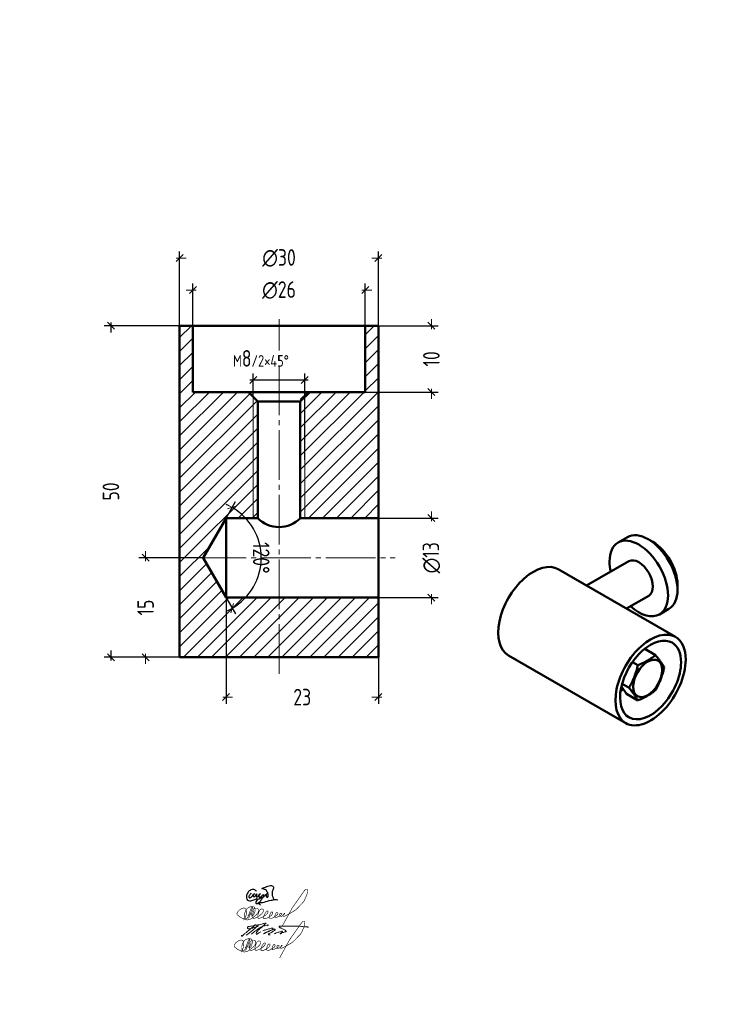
# Model space of a CAD drawing. Header units: millimetres. Extents: x 0 to 420, y 0 to 297.
# Tile 2 of 2: x 204 to 420, y 0 to 297. Entities that reach past the tile are written whole.
import ezdxf

# ---------------------------------------------------------------- set-up
doc = ezdxf.new("R2010")
doc.units = ezdxf.units.MM
for name, pattern in [('K5LT32770', [0]), ('K5LT_AXLED', [19.5, 15, -1.5, 1.5, -1.5]), ('K5LT_BASIC', [0]), ('K5LT_THIN', [0])]:
    doc.linetypes.add(name, pattern=pattern)
doc.layers.add('Системный слой', color=7, linetype='Continuous')
doc.styles.add('KDIMTEXTSTYLE', font='GOST_AU.SHX', dxfattribs={"width": 0.96, "oblique": 15, "height": 5})
doc.dimstyles.new('KDIMSTYLE (2.00)', dxfattribs={"dimtxt": 5, "dimasz": 1, "dimexe": 2, "dimexo": 0, "dimgap": 1, "dimtad": 1, "dimlfac": 0.5, "dimtxsty": 'KDIMTEXTSTYLE', "dimsah": 1, "dimcen": 0, "dimdle": 1, "dimadec": 0, "dimazin": 0, "dimtfac": 0.667, "dimtmove": 0, "dimatfit": 3, "dimfxl": 1, "dimtvp": 1, "dimtolj": 1, "dimtzin": 0, "dimarcsym": 0})

# ---------------------------------------------------------------- blocks, each defined once
blk = doc.blocks.new('U1')
at = {"layer": 'Системный слой', "color": 7, "linetype": 'K5LT32770', "lineweight": 30}
for points, knots in [([(273.54, 33.5), (273.46, 33.32), (273.37, 33.15), (273.26, 32.98), (273.18, 32.85), (273.02, 32.74), (272.98, 32.6), (272.96, 32.49), (272.93, 32.36), (272.97, 32.27), (273, 32.21), (273.07, 32.13), (273.13, 32.11), (273.22, 32.06), (273.38, 32.12), (273.48, 32.17), (273.64, 32.24), (273.74, 32.41), (273.86, 32.54), (274.13, 32.82), (274.72, 33.54), (274.64, 33.41), (274.6, 33.36), (274.39, 33.16), (274.32, 33), (274.27, 32.88), (274.19, 32.73), (274.23, 32.62), (274.26, 32.56), (274.33, 32.48), (274.4, 32.45), (274.48, 32.42), (274.62, 32.49), (274.71, 32.54), (274.99, 32.66), (275.26, 33.38), (275.3, 33.28), (275.33, 33.22), (275.21, 32.9), (275.2, 32.71), (275.2, 32.6), (275.17, 32.43), (275.22, 32.38), (275.28, 32.34), (275.45, 32.38), (275.54, 32.43), (275.61, 32.47), (275.66, 32.55), (275.72, 32.61), (275.96, 32.84), (276.38, 33.44), (276.37, 33.39), (276.36, 33.36), (276.01, 32.98), (275.95, 32.73), (275.93, 32.62), (275.88, 32.47), (275.93, 32.38), (275.97, 32.32), (276.07, 32.26), (276.14, 32.25), (276.26, 32.22), (276.4, 32.38), (276.52, 32.46), (276.68, 32.57), (276.8, 32.72), (276.94, 32.84), (277.02, 32.9), (277.1, 32.98), (277.18, 33.03), (277.23, 33.05), (277.28, 33.09), (277.32, 33.09), (277.39, 33.08), (277.4, 32.91), (277.41, 32.82), (277.42, 32.64), (277.26, 32.46), (277.18, 32.3), (277.05, 32.06), (276.9, 31.84), (276.74, 31.62), (276.53, 31.31), (276.32, 30.98), (276.04, 30.73), (275.88, 30.58), (275.71, 30.36), (275.5, 30.33), (275.41, 30.31), (275.28, 30.29), (275.21, 30.34), (275.16, 30.38), (275.13, 30.48), (275.11, 30.56), (275.08, 30.68), (275.12, 30.83), (275.16, 30.95), (275.22, 31.16), (275.38, 31.34), (275.54, 31.49), (275.68, 31.62), (275.86, 31.72), (276.02, 31.82), (276.22, 31.94), (276.44, 32.04), (276.65, 32.14), (276.76, 32.2), (276.86, 32.26), (276.97, 32.31), (277.13, 32.37), (277.31, 32.37), (277.44, 32.46), (277.55, 32.53), (277.64, 32.65), (277.73, 32.74), (277.97, 32.96), (278.14, 33.27), (278.43, 33.4), (278.48, 33.42), (278.55, 33.45), (278.56, 33.45), (278.57, 33.45), (278.46, 33.38), (278.41, 33.34), (278.35, 33.29), (278.28, 33.25), (278.24, 33.19), (278.17, 33.1), (278.15, 32.96), (278.15, 32.85), (278.14, 32.72), (278.18, 32.59), (278.23, 32.48), (278.27, 32.41), (278.32, 32.32), (278.38, 32.29), (278.46, 32.25), (278.61, 32.29), (278.68, 32.35), (278.76, 32.41), (278.79, 32.55), (278.81, 32.66), (278.84, 32.83), (278.78, 33), (278.74, 33.17), (278.71, 33.32), (278.68, 33.47), (278.63, 33.61), (278.56, 33.79), (278.46, 33.95), (278.37, 34.11), (278.29, 34.24), (278.24, 34.4), (278.12, 34.49), (278.05, 34.54), (277.97, 34.56), (277.89, 34.6), (277.76, 34.65), (277.62, 34.69), (277.48, 34.73), (277.35, 34.77), (277.21, 34.8), (277.08, 34.85), (277.01, 34.87), (276.89, 34.89), (276.89, 34.92), (276.88, 34.96), (277.03, 35.01), (277.1, 35.05), (277.25, 35.13), (277.41, 35.18), (277.57, 35.24), (278.07, 35.43), (278.58, 35.61), (279.1, 35.71), (279.33, 35.75), (279.57, 35.85), (279.79, 35.81), (279.92, 35.78), (280.05, 35.74), (280.16, 35.66), (280.25, 35.59), (280.36, 35.49), (280.4, 35.37), (280.43, 35.27), (280.39, 35.14), (280.38, 35.03), (280.35, 34.81), (280.31, 34.58), (280.22, 34.38), (280.17, 34.25), (280.04, 34.14), (280, 34), (279.97, 33.9), (279.97, 33.79), (279.96, 33.68), (279.95, 33.55), (279.93, 33.41), (279.93, 33.28), (279.94, 33.12), (279.98, 32.96), (280.02, 32.81), (280.06, 32.68), (280.11, 32.56), (280.16, 32.44), (280.19, 32.34), (280.24, 32.24), (280.27, 32.13), (280.3, 32.04), (280.34, 31.95), (280.35, 31.86), (280.36, 31.76), (280.36, 31.67), (280.35, 31.58)], [0, 0, 0, 0, 1, 1, 1, 2, 2, 2, 3, 3, 3, 4, 4, 4, 5, 5, 5, 6, 6, 6, 7, 7, 7, 8, 8, 8, 9, 9, 9, 10, 10, 10, 11, 11, 11, 12, 12, 12, 13, 13, 13, 14, 14, 14, 15, 15, 15, 16, 16, 16, 17, 17, 17, 18, 18, 18, 19, 19, 19, 20, 20, 20, 21, 21, 21, 22, 22, 22, 23, 23, 23, 24, 24, 24, 25, 25, 25, 26, 26, 26, 27, 27, 27, 28, 28, 28, 29, 29, 29, 30, 30, 30, 31, 31, 31, 32, 32, 32, 33, 33, 33, 34, 34, 34, 35, 35, 35, 36, 36, 36, 37, 37, 37, 38, 38, 38, 39, 39, 39, 40, 40, 40, 41, 41, 41, 42, 42, 42, 43, 43, 43, 44, 44, 44, 45, 45, 45, 46, 46, 46, 47, 47, 47, 48, 48, 48, 49, 49, 49, 50, 50, 50, 51, 51, 51, 52, 52, 52, 53, 53, 53, 54, 54, 54, 55, 55, 55, 56, 56, 56, 57, 57, 57, 58, 58, 58, 59, 59, 59, 60, 60, 60, 61, 61, 61, 62, 62, 62, 63, 63, 63, 64, 64, 64, 65, 65, 65, 66, 66, 66, 67, 67, 67, 68, 68, 68, 69, 69, 69, 70, 70, 70, 71, 71, 71, 71]), ([(275.28, 33.99), (275.21, 34.15), (275.11, 34.27), (274.99, 34.37), (274.83, 34.51), (274.6, 34.59), (274.4, 34.62), (274.12, 34.67), (273.78, 34.61), (273.52, 34.5), (273.2, 34.36), (272.92, 34.06), (272.7, 33.78), (272.5, 33.51), (272.33, 33.18), (272.25, 32.85), (272.2, 32.6), (272.16, 32.32), (272.21, 32.08), (272.26, 31.86), (272.35, 31.59), (272.5, 31.45), (272.67, 31.3), (272.98, 31.28), (273.22, 31.26), (273.63, 31.22), (274.07, 31.36), (274.46, 31.49), (274.81, 31.61), (275.15, 31.77), (275.47, 31.97)], [0, 0, 0, 0, 1, 1, 1, 2, 2, 2, 3, 3, 3, 4, 4, 4, 5, 5, 5, 6, 6, 6, 7, 7, 7, 8, 8, 8, 9, 9, 9, 10, 10, 10, 10]), ([(276.44, 29.91), (276.2, 30.08), (276.06, 30.23), (276.01, 30.36), (275.89, 30.67), (277.02, 30.69), (277.52, 30.84), (278.21, 31.04), (278.91, 31.25), (279.62, 31.39), (280.05, 31.48), (280.49, 31.59), (280.93, 31.6), (281.18, 31.6), (281.43, 31.58), (281.68, 31.55)], [0, 0, 0, 0, 1, 1, 1, 2, 2, 2, 3, 3, 3, 4, 4, 4, 5, 5, 5, 5])]:
    blk.add_open_spline(points, degree=3, knots=knots, dxfattribs=at)
blk = doc.blocks.new('U2')
at = {"layer": 'Системный слой', "color": 7, "linetype": 'K5LT_THIN', "const_width": 0.18}
for points in [[(273.68, 18.65), (273.3, 17.69), (273.22, 17.51), (273.16, 17.3), (273.16, 17.22), (273.17, 17.15), (273.22, 17.12), (273.33, 17.13), (273.43, 17.24), (273.58, 17.41), (273.66, 17.54), (273.7, 17.65), (273.97, 18.43), (274.01, 18.7), (273.99, 18.97), (273.92, 19.34), (273.85, 19.51), (273.72, 19.65), (273.54, 19.74), (273.24, 19.78), (272.95, 19.78), (272.64, 19.76), (272.33, 19.69), (272.15, 19.61), (271.88, 19.43), (271.58, 19.22), (271.44, 19.04), (271.25, 18.74), (271.1, 18.47), (270.95, 18.08), (270.85, 17.75), (270.81, 17.41), (270.83, 16.9), (270.88, 16.46), (271, 16.09), (271.11, 15.95), (271.3, 15.83), (271.48, 15.79), (271.64, 15.79), (271.89, 15.83), (272.17, 15.89), (272.4, 15.96), (272.58, 16.05), (272.84, 16.17), (273.16, 16.36), (273.27, 16.45), (273.38, 16.54), (273.58, 16.71), (274.22, 17.24), (274.45, 17.47), (274.69, 17.74), (274.89, 18.03), (274.96, 18.22), (275.01, 18.47), (275.03, 18.72), (275, 18.88), (274.96, 19.04), (274.82, 19.18), (274.68, 19.27), (274.47, 19.32), (274.34, 19.34), (274.07, 19.34), (273.94, 19.34), (273.9, 19.34), (273.84, 19.33), (273.8, 19.31), (273.75, 19.29), (273.72, 19.26), (273.64, 19.18), (273.56, 19.09), (273.45, 18.95), (273.34, 18.79), (273.25, 18.62), (273.17, 18.45), (273.06, 18.14), (272.99, 17.9), (272.96, 17.65), (272.98, 17.21), (273.03, 16.99), (273.11, 16.73), (273.19, 16.58), (273.26, 16.48), (273.32, 16.39), (273.38, 16.35), (273.45, 16.31), (273.49, 16.3), (273.57, 16.28), (273.64, 16.28), (273.76, 16.28), (273.86, 16.31), (274.04, 16.36), (274.62, 16.66), (275.44, 17.17), (275.73, 17.41), (275.93, 17.61), (276.18, 17.89), (276.4, 18.2), (276.51, 18.42), (276.54, 18.47), (276.55, 18.54), (276.55, 18.62), (276.54, 18.69), (276.51, 18.78), (276.47, 18.87), (276.42, 18.93), (276.33, 19.01), (276.27, 19.04), (276.19, 19.07), (276.11, 19.08), (276.02, 19.08), (275.9, 19.07), (275.81, 19.04), (275.73, 19.01), (275.66, 18.97), (275.52, 18.87), (275.4, 18.75), (275.32, 18.64), (275.26, 18.54), (275.15, 18.29), (275.06, 18.04), (274.92, 17.63), (274.85, 17.36), (274.81, 17.09), (274.8, 16.76), (274.81, 16.6), (274.84, 16.48), (274.87, 16.39), (274.89, 16.34), (274.94, 16.29), (274.97, 16.26), (275.03, 16.25), (275.11, 16.24), (275.2, 16.26), (275.76, 16.43), (276.36, 16.7), (277.15, 17.22), (277.39, 17.44), (277.61, 17.69), (277.83, 17.98), (277.9, 18.16), (277.9, 18.29), (277.9, 18.35), (277.89, 18.39), (277.87, 18.42), (277.85, 18.45), (277.82, 18.48), (277.77, 18.51), (277.74, 18.52), (277.7, 18.53), (277.63, 18.52), (277.56, 18.49), (277.5, 18.45), (277.43, 18.4), (277.36, 18.31), (277.26, 18.16), (277.13, 17.97), (277.01, 17.79), (276.9, 17.56), (276.77, 17.28), (276.66, 17.04), (276.61, 16.87), (276.57, 16.63), (276.57, 16.44), (276.59, 16.27), (276.62, 16.24), (276.67, 16.18), (276.71, 16.16), (276.78, 16.14), (276.85, 16.14), (276.96, 16.15), (277.07, 16.18), (277.56, 16.34), (277.9, 16.5), (278.39, 16.8), (278.72, 17.04), (278.89, 17.19), (279.05, 17.39), (279.2, 17.61), (279.28, 17.75), (279.29, 17.88), (279.3, 17.97), (279.3, 18.02), (279.27, 18.08), (279.23, 18.13), (279.16, 18.18), (279.11, 18.19), (279.02, 18.19), (278.97, 18.19), (278.89, 18.16), (278.84, 18.13), (278.8, 18.1), (278.75, 18.03), (278.68, 17.93), (278.61, 17.79), (278.5, 17.56), (278.44, 17.39), (278.38, 17.15), (278.34, 16.89), (278.32, 16.66), (278.32, 16.52), (278.33, 16.45), (278.35, 16.39), (278.37, 16.34), (278.39, 16.29), (278.43, 16.24), (278.55, 16.21), (278.73, 16.23), (279.15, 16.34), (279.45, 16.47), (279.99, 16.77), (280.3, 17), (280.55, 17.23), (280.77, 17.43), (280.84, 17.57), (280.86, 17.78), (280.84, 17.88), (280.82, 17.93), (280.76, 17.98), (280.66, 18), (280.57, 18.01), (280.49, 18), (280.42, 17.98), (280.38, 17.95), (280.31, 17.87), (280.24, 17.75), (280.13, 17.54), (280.03, 17.31), (279.99, 17.14), (279.94, 16.98), (279.91, 16.84), (279.91, 16.78), (279.93, 16.71), (279.96, 16.67), (280.03, 16.58), (280.11, 16.51), (280.19, 16.5), (280.37, 16.53), (280.63, 16.63), (281.07, 16.81), (281.4, 16.97), (281.67, 17.14), (281.88, 17.29), (282.04, 17.44), (282.09, 17.53), (282.09, 17.6), (282.06, 17.66), (282.01, 17.71), (281.94, 17.75), (281.86, 17.78), (281.74, 17.79), (281.67, 17.78), (281.61, 17.78), (281.54, 17.74), (281.46, 17.63), (281.43, 17.55), (281.41, 17.43), (281.41, 17.33), (281.43, 17.19), (281.45, 17.05), (281.47, 16.96), (281.49, 16.9), (281.52, 16.87), (281.56, 16.84), (281.62, 16.83), (281.76, 16.83), (281.91, 16.85), (282.07, 16.93), (282.22, 17.02), (282.4, 17.14), (282.55, 17.28), (282.7, 17.42), (282.9, 17.66), (282.93, 17.72), (282.94, 17.79), (282.92, 17.81), (282.86, 17.81), (282.81, 17.78), (282.75, 17.68), (282.63, 17.51), (282.52, 17.3), (282.47, 17.21), (282.45, 17.06), (282.47, 16.99), (282.49, 16.94), (282.52, 16.9), (282.55, 16.87), (282.59, 16.86), (282.66, 16.86), (282.73, 16.88), (283.02, 16.99), (283.53, 17.22), (284.18, 17.6), (285.36, 18.25), (285.97, 18.63), (286.38, 18.97), (286.98, 19.55), (287.68, 20.3), (288.53, 21.17), (288.9, 21.77), (289.38, 22.89), (289.58, 23.38), (289.71, 23.86), (289.79, 24.26), (289.82, 24.57), (289.82, 24.71), (289.78, 24.88), (289.69, 25.01), (289.56, 25.07), (289.42, 25.08), (289.33, 25.06), (289.23, 25.02), (289.11, 24.93), (289.03, 24.84), (288.87, 24.62), (286.14, 20.77), (285.63, 20.04), (285.17, 19.37), (282.18, 13.92)], [(273.3, 19.61), (273.12, 19.6), (273.04, 19.56), (272.91, 19.44), (272.77, 19.18), (272.37, 18.16), (271.88, 16.84), (271.67, 16.41), (271.54, 16.25), (271.23, 16.09), (271.09, 16.06), (270.88, 16.06), (270.62, 16.11), (270.37, 16.19), (270.08, 16.3), (269.85, 16.42), (269.62, 16.52), (269.42, 16.67), (269.22, 16.84), (269, 17.01), (268.77, 17.18), (268.62, 17.34), (268.55, 17.45), (268.51, 17.61), (268.51, 17.77), (268.58, 17.95), (268.7, 18.16), (269.04, 18.56), (269.36, 18.86), (269.71, 19.09), (270.15, 19.28), (270.44, 19.36), (270.61, 19.39), (270.71, 19.38), (270.8, 19.36), (270.94, 19.3), (271.05, 19.23), (271.16, 19.09), (271.26, 18.86), (271.32, 18.48), (271.36, 18.19), (271.37, 17.8), (271.35, 17.59), (271.29, 17.33), (271.21, 17.01), (271.13, 16.78), (270.97, 16.42), (270.84, 16.19), (270.52, 15.74)], [(273.29, 19.61), (271.97, 16.19)], [(271.8, 17.1), (272.71, 17.54)]]:
    blk.add_lwpolyline(points, dxfattribs=at)
blk = doc.blocks.new('U3')
at = {"layer": 'Системный слой', "color": 7, "linetype": 'K5LT_THIN', "lineweight": 18}
blk.add_arc((252.91, 47.15), 32.63, 306.1798, 315.028, dxfattribs=at)
for points, knots in [([(270.75, 20.88), (270.74, 20.84), (270.7, 20.77), (270.65, 20.63), (270.83, 20.49), (271.17, 20.8), (271.51, 21.24), (272.17, 21.67), (272.82, 22.25), (273.55, 22.82), (274.29, 23.43), (274.7, 23.85), (274.9, 24.05)], [0, 0, 0, 0, 0.113653, 0.254015, 0.376707, 0.660679, 1.362779, 2.210229, 2.931504, 4.015017, 4.972839, 5.797245, 5.797245, 5.797245, 5.797245]), ([(275.75, 23.44), (275.22, 23.3), (274.32, 23.06), (273.32, 22.75), (272.67, 22.75), (272.44, 23.06), (272.58, 23.39), (272.98, 23.43), (273.46, 23.57), (274.3, 23.69), (275.45, 24.01), (276.57, 23.89), (277.52, 24.52), (277.78, 24.17), (277.65, 24.12), (277.54, 24.08)], [0, 0, 0, 0, 1.640413, 2.788647, 3.181003, 3.475016, 3.785471, 4.050237, 4.604416, 5.320544, 6.566646, 8.105837, 8.942503, 9.016001, 9.262776, 9.262776, 9.262776, 9.262776]), ([(273.75, 21.2), (274.16, 21.54), (274.9, 22.16), (275.98, 22.93), (276.94, 23.55), (277.89, 23.74), (278.45, 23.94), (278.74, 23.99), (278.79, 23.96), (278.8, 23.88), (278.7, 23.81), (278.63, 23.73), (278.57, 23.67), (278.56, 23.65)], [0, 0, 0, 0, 1.600081, 2.884789, 3.999168, 4.989608, 5.748814, 5.808954, 5.844678, 5.9081, 6.008557, 6.193433, 6.246811, 6.246811, 6.246811, 6.246811]), ([(278.18, 24.56), (277.89, 24.27), (277.31, 23.7), (276.69, 23.15), (276.39, 22.88)], [0, 0, 0, 0, 1.224779, 2.458686, 2.458686, 2.458686, 2.458686]), ([(276.3, 22.85), (276.07, 22.62), (275.69, 22.24), (275.25, 21.76), (274.88, 20.71), (275.8, 21.37), (276.51, 21.88)], [0, 0, 0, 0, 0.943722, 1.596659, 2.060412, 3.620108, 3.620108, 3.620108, 3.620108]), ([(277.11, 22.15), (277.43, 22.26), (277.94, 22.44), (278.65, 22.65), (279.21, 22.79), (279.67, 22.94), (280.02, 23.02), (280.3, 22.87), (280.09, 22.54), (279.56, 22.3), (278.65, 21.78), (278.07, 21.63), (277.26, 21.12), (277.73, 21.7), (278.4, 21.74), (279.46, 22.33), (280.13, 22.58), (280.96, 22.65), (280.69, 22.17), (280.25, 22.12), (279.86, 21.65), (279.32, 21.52), (279, 21.31), (278.76, 21.12), (278.98, 20.86), (279.19, 20.93), (279.34, 20.99)], [0, 0, 0, 0, 0.990963, 1.623035, 2.227872, 2.723593, 3.088374, 3.278162, 3.505494, 3.99811, 5.147713, 6.302849, 6.633495, 6.869523, 7.817376, 8.903985, 10.181806, 10.436559, 10.772489, 11.221547, 11.804027, 12.456012, 12.832551, 13.028922, 13.203282, 13.634223, 13.634223, 13.634223, 13.634223]), ([(280.56, 21.26), (280.76, 21.35), (281.16, 21.52), (281.71, 21.71), (282.32, 21.91), (282.67, 21.96), (283.05, 22.05), (283.07, 21.88), (282.87, 21.77), (282.8, 21.49), (282.65, 21.34), (282.35, 21.23), (282.5, 21.46), (282.7, 21.51), (282.99, 21.65), (283.37, 21.68), (283.72, 21.81), (283.98, 21.87), (284.22, 21.89), (284.17, 22.14), (284, 22.32), (283.65, 22.47), (283.3, 22.7), (282.9, 22.85), (282.58, 23.02), (282.31, 23.14), (282.14, 23.27), (282.01, 23.4), (282.11, 23.59), (282.43, 23.55), (282.88, 23.6), (284.11, 23.56), (285.5, 23.63), (286.98, 23.54), (287.94, 23.6), (288.75, 23.5), (289.5, 23.39), (290.1, 23.39), (290.57, 23.32), (290.8, 23.31), (290.91, 23.3)], [0, 0, 0, 0, 0.64163, 1.29356, 1.794076, 2.471833, 2.611863, 2.671968, 2.913963, 3.1978, 3.472127, 3.65366, 3.783753, 4.022062, 4.337011, 4.71493, 5.169515, 5.417604, 5.569151, 5.768386, 5.982635, 6.339042, 6.859114, 7.263983, 7.608077, 7.940186, 8.151131, 8.270542, 8.429415, 8.641048, 9.147181, 9.852258, 12.263923, 13.365611, 14.28805, 15.131885, 15.811435, 16.555968, 16.916296, 17.247859, 17.247859, 17.247859, 17.247859])]:
    blk.add_open_spline(points, degree=3, knots=knots, dxfattribs=at)
blk = doc.blocks.new('U4')
at = {"layer": 'Системный слой', "color": 7, "linetype": 'K5LT_THIN', "const_width": 0.18}
for points in [[(274.52, 28.32), (274.14, 27.35), (274.06, 27.17), (274, 26.97), (274, 26.89), (274, 26.82), (274.05, 26.78), (274.16, 26.8), (274.27, 26.9), (274.42, 27.07), (274.49, 27.21), (274.54, 27.32), (274.81, 28.09), (274.85, 28.36), (274.83, 28.64), (274.76, 29), (274.69, 29.17), (274.56, 29.31), (274.38, 29.4), (274.08, 29.44), (273.79, 29.44), (273.47, 29.42), (273.17, 29.35), (272.98, 29.27), (272.71, 29.09), (272.42, 28.88), (272.28, 28.7), (272.09, 28.4), (271.93, 28.13), (271.79, 27.74), (271.69, 27.41), (271.65, 27.07), (271.67, 26.56), (271.72, 26.12), (271.83, 25.76), (271.95, 25.61), (272.14, 25.5), (272.32, 25.45), (272.48, 25.45), (272.73, 25.49), (273.01, 25.55), (273.24, 25.62), (273.42, 25.72), (273.68, 25.83), (274, 26.03), (274.11, 26.11), (274.22, 26.2), (274.42, 26.37), (275.05, 26.9), (275.29, 27.13), (275.52, 27.41), (275.73, 27.7), (275.8, 27.88), (275.84, 28.14), (275.86, 28.38), (275.84, 28.54), (275.79, 28.71), (275.66, 28.84), (275.52, 28.93), (275.31, 28.98), (275.17, 29.01), (274.9, 29.01), (274.78, 29.01), (274.73, 29), (274.68, 28.99), (274.64, 28.98), (274.59, 28.95), (274.56, 28.92), (274.47, 28.84), (274.4, 28.76), (274.29, 28.62), (274.18, 28.46), (274.09, 28.28), (274.01, 28.11), (273.9, 27.8), (273.83, 27.56), (273.8, 27.32), (273.82, 26.87), (273.87, 26.65), (273.95, 26.39), (274.02, 26.24), (274.1, 26.14), (274.16, 26.05), (274.21, 26.01), (274.29, 25.97), (274.33, 25.96), (274.41, 25.94), (274.48, 25.94), (274.59, 25.94), (274.7, 25.97), (274.88, 26.03), (275.46, 26.32), (276.28, 26.84), (276.57, 27.07), (276.77, 27.27), (277.01, 27.55), (277.23, 27.87), (277.35, 28.08), (277.37, 28.13), (277.39, 28.2), (277.38, 28.28), (277.37, 28.35), (277.35, 28.44), (277.3, 28.54), (277.26, 28.59), (277.17, 28.67), (277.11, 28.71), (277.02, 28.73), (276.95, 28.74), (276.86, 28.74), (276.74, 28.73), (276.65, 28.71), (276.57, 28.67), (276.5, 28.63), (276.36, 28.53), (276.23, 28.41), (276.15, 28.3), (276.1, 28.2), (275.98, 27.95), (275.9, 27.7), (275.76, 27.29), (275.69, 27.02), (275.65, 26.76), (275.64, 26.42), (275.65, 26.27), (275.67, 26.14), (275.7, 26.05), (275.73, 26), (275.77, 25.95), (275.81, 25.92), (275.87, 25.91), (275.95, 25.91), (276.04, 25.92), (276.59, 26.09), (277.2, 26.36), (277.98, 26.88), (278.22, 27.11), (278.45, 27.35), (278.66, 27.64), (278.73, 27.83), (278.73, 27.95), (278.73, 28.01), (278.72, 28.06), (278.71, 28.08), (278.69, 28.11), (278.65, 28.15), (278.61, 28.17), (278.58, 28.19), (278.54, 28.19), (278.47, 28.18), (278.4, 28.16), (278.33, 28.12), (278.27, 28.06), (278.2, 27.97), (278.09, 27.82), (277.97, 27.64), (277.85, 27.45), (277.74, 27.22), (277.61, 26.95), (277.5, 26.7), (277.45, 26.53), (277.41, 26.3), (277.41, 26.11), (277.42, 25.93), (277.45, 25.9), (277.51, 25.85), (277.55, 25.82), (277.61, 25.8), (277.69, 25.8), (277.8, 25.81), (277.91, 25.85), (278.4, 26), (278.73, 26.16), (279.23, 26.46), (279.56, 26.7), (279.73, 26.86), (279.89, 27.05), (280.04, 27.27), (280.11, 27.41), (280.13, 27.54), (280.14, 27.63), (280.14, 27.69), (280.11, 27.74), (280.07, 27.8), (280, 27.84), (279.95, 27.85), (279.86, 27.85), (279.81, 27.85), (279.73, 27.83), (279.68, 27.79), (279.64, 27.76), (279.58, 27.69), (279.52, 27.59), (279.45, 27.45), (279.34, 27.22), (279.28, 27.06), (279.21, 26.82), (279.18, 26.55), (279.15, 26.32), (279.16, 26.19), (279.17, 26.11), (279.19, 26.05), (279.21, 26), (279.22, 25.95), (279.27, 25.9), (279.39, 25.87), (279.56, 25.9), (279.99, 26.01), (280.29, 26.13), (280.83, 26.43), (281.13, 26.67), (281.38, 26.89), (281.61, 27.1), (281.68, 27.24), (281.7, 27.44), (281.68, 27.54), (281.66, 27.59), (281.6, 27.64), (281.49, 27.66), (281.4, 27.67), (281.33, 27.67), (281.26, 27.64), (281.21, 27.61), (281.15, 27.53), (281.07, 27.41), (280.96, 27.2), (280.87, 26.97), (280.82, 26.8), (280.77, 26.64), (280.75, 26.5), (280.75, 26.44), (280.76, 26.37), (280.79, 26.33), (280.87, 26.24), (280.95, 26.18), (281.03, 26.16), (281.2, 26.19), (281.46, 26.29), (281.9, 26.47), (282.24, 26.63), (282.51, 26.8), (282.72, 26.96), (282.88, 27.1), (282.93, 27.2), (282.93, 27.26), (282.89, 27.33), (282.85, 27.37), (282.78, 27.41), (282.69, 27.44), (282.58, 27.45), (282.51, 27.44), (282.45, 27.44), (282.38, 27.4), (282.3, 27.29), (282.27, 27.21), (282.25, 27.1), (282.25, 27), (282.27, 26.85), (282.28, 26.72), (282.31, 26.63), (282.33, 26.57), (282.36, 26.53), (282.39, 26.5), (282.46, 26.49), (282.6, 26.49), (282.75, 26.51), (282.91, 26.59), (283.05, 26.68), (283.23, 26.81), (283.39, 26.95), (283.54, 27.09), (283.73, 27.33), (283.76, 27.38), (283.78, 27.45), (283.76, 27.48), (283.7, 27.48), (283.65, 27.44), (283.58, 27.35), (283.47, 27.17), (283.36, 26.97), (283.31, 26.87), (283.29, 26.72), (283.3, 26.65), (283.33, 26.6), (283.35, 26.56), (283.39, 26.54), (283.43, 26.52), (283.5, 26.52), (283.57, 26.54), (283.85, 26.65), (284.37, 26.88), (285.02, 27.27), (286.19, 27.92), (286.81, 28.3), (287.22, 28.63), (287.82, 29.21), (288.52, 29.96), (289.36, 30.83), (289.74, 31.43), (290.21, 32.55), (290.42, 33.04), (290.55, 33.52), (290.63, 33.92), (290.65, 34.23), (290.65, 34.37), (290.62, 34.54), (290.53, 34.67), (290.4, 34.73), (290.26, 34.74), (290.16, 34.73), (290.07, 34.69), (289.95, 34.59), (289.87, 34.5), (289.7, 34.28), (286.98, 30.43), (286.47, 29.71), (286.01, 29.03), (283.02, 23.59)], [(274.13, 29.28), (273.95, 29.26), (273.88, 29.23), (273.74, 29.1), (273.61, 28.85), (273.21, 27.83), (272.71, 26.5), (272.51, 26.07), (272.38, 25.92), (272.07, 25.75), (271.93, 25.72), (271.72, 25.72), (271.46, 25.78), (271.21, 25.86), (270.92, 25.97), (270.69, 26.08), (270.46, 26.19), (270.26, 26.34), (270.06, 26.5), (269.84, 26.68), (269.61, 26.85), (269.46, 27), (269.39, 27.12), (269.34, 27.27), (269.35, 27.43), (269.41, 27.62), (269.53, 27.82), (269.88, 28.23), (270.19, 28.53), (270.55, 28.75), (270.99, 28.94), (271.27, 29.03), (271.45, 29.05), (271.54, 29.05), (271.64, 29.03), (271.78, 28.96), (271.89, 28.89), (272, 28.76), (272.1, 28.52), (272.16, 28.15), (272.19, 27.85), (272.21, 27.47), (272.19, 27.26), (272.13, 26.99), (272.05, 26.67), (271.96, 26.44), (271.81, 26.08), (271.68, 25.85), (271.36, 25.4)], [(272.64, 26.76), (273.55, 27.2)], [(274.13, 29.27), (272.81, 25.86)]]:
    blk.add_lwpolyline(points, dxfattribs=at)
blk = doc.blocks.new('KDIMARROW_03')
at = {"layer": 'Системный слой', "color": 0, "linetype": 'K5LT_THIN', "lineweight": 18}
for p, q in [((-1.06, -1.06), (1.06, 1.06)), ((0, 0), (-1, 0)), ((0, 0), (2, 0))]:
    blk.add_line(p, q, dxfattribs=at)

msp = doc.modelspace()

# ---------------------------------------------------------------- hatches: boundary and pattern name
at = {"layer": 'Системный слой'}
h = msp.add_hatch(dxfattribs=at)
h.set_pattern_fill('Металл', angle=45, style=0, pattern_type=0)
h.set_pattern_definition([(45, (0, 0), (-2.12132, 2.12132), [])])
h.paths.add_polyline_path([(312.044, 146.685), (312.044, 204.685), (308.044, 204.685), (308.044, 184.685), (291.297, 184.685), (289.822, 184.685), (288.468, 184.685), (288.468, 146.685), (290.044, 146.685)])
h.paths.add_polyline_path([(312.044, 122.685), (266.044, 122.685), (259.116, 134.685), (266.044, 146.685), (274.044, 146.685), (275.619, 146.685), (275.619, 181.856), (275.619, 184.685), (274.266, 184.685), (272.791, 184.685), (256.044, 184.685), (256.044, 204.685), (252.044, 204.685), (252.044, 104.685), (312.044, 104.685)])

# ---------------------------------------------------------------- linework, layer by layer
at = {"layer": 'Системный слой', "color": 7, "linetype": 'K5LT_AXLED', "lineweight": 18}
for p, q in [((282.044, 99.685), (282.044, 206.685)), ((257.116, 134.685), (317.116, 134.685))]:
    msp.add_line(p, q, dxfattribs=at)
at = {"layer": 'Системный слой', "color": 7, "linetype": 'K5LT_BASIC', "lineweight": 50}
for p, q in [((252.044, 204.685), (256.044, 204.685)), ((252.044, 104.685), (252.044, 204.685)), ((308.044, 204.685), (256.044, 204.685)), ((256.044, 184.685), (256.044, 204.685)), ((308.044, 204.685), (312.044, 204.685)), ((308.044, 184.685), (308.044, 204.685)), ((312.044, 104.685), (312.044, 204.685)), ((308.044, 184.685), (256.044, 184.685)), ((272.791, 184.685), (275.619, 181.856)), ((291.297, 184.685), (288.468, 181.856)), ((275.619, 181.856), (288.468, 181.856)), ((275.619, 146.685), (275.619, 181.856)), ((288.468, 146.685), (288.468, 181.856)), ((266.044, 146.685), (259.116, 134.685)), ((266.044, 146.685), (266.044, 122.685)), ((275.619, 146.685), (266.044, 146.685)), ((312.044, 146.685), (288.468, 146.685)), ((387.167, 140.905), (384.338, 139.272)), ((393.417, 140.286), (394.831, 139.469)), ((266.044, 122.685), (259.116, 134.685)), ((401.624, 110.818), (366.268, 131.231)), ((387.588, 133.643), (374.839, 126.282)), ((402.255, 124.976), (402.255, 126.609)), ((312.044, 122.685), (266.044, 122.685)), ((268.044, 122.685), (272.044, 122.685)), ((393.588, 123.25), (386.839, 119.354)), ((399.667, 119.254), (396.838, 117.621)), ((392.353, 107.221), (395.586, 105.355)), ((312.044, 104.685), (252.044, 104.685)), ((386.624, 84.838), (351.268, 105.25)), ((388.668, 103.221), (390.279, 102.291)), ((386.874, 93.642), (385.329, 95.84)), ((385.536, 96.657), (387.626, 95.451)), ((386.874, 93.642), (390.279, 91.676))]:
    msp.add_line(p, q, dxfattribs=at)
at = {"layer": 'Системный слой', "color": 7, "linetype": 'K5LT_THIN', "lineweight": 18}
for p, q in [((274.266, 146.685), (274.266, 183.21)), ((289.822, 146.685), (289.822, 183.21))]:
    msp.add_line(p, q, dxfattribs=at)
at = {"layer": 'Системный слой', "color": 7, "linetype": 'K5LT_BASIC', "lineweight": 50}
msp.add_arc((282.044, 152.919), 8.952, 224.13641, 315.86359, dxfattribs=at)
for centre, major_axis, start_param, end_param in [((390.588, 128.447), (-6.25, 10.825), 3.1415927, 6.2831853), ((393.417, 130.08), (-6.25, 10.825), -0.7853982, 0), ((393.417, 130.08), (-6.25, 10.825), -2.3561945, -0.7853982), ((390.588, 128.447), (-6.25, 10.825), 0, 0.7853982), ((394.831, 130.896), (-5.25, 9.093), -2.3561945, -0.7853982), ((390.588, 128.447), (-3, 5.196), 3.1415927, 6.2831853), ((358.768, 118.24), (7.5, 12.99), 0, 3.1415927), ((390.588, 128.447), (-6.25, 10.825), 0.7853982, 1.0701416), ((393.417, 130.08), (-6.25, 10.825), 3.1415927, 3.9269908), ((390.588, 128.447), (-6.25, 10.825), 2.071451, 3.1415927), ((394.124, 97.828), (7.5, 12.99), 0, 3.1415927), ((394.124, 97.828), (6.5, 11.258), 0, 3.1415927), ((394.124, 97.828), (7.5, 12.99), -0.7853982, 0), ((383.517, 103.952), (6.5, 11.258), -0.9792111, -0.954271), ((394.124, 97.828), (6.5, 11.258), -0.7853982, 0), ((394.124, 97.828), (7.5, 12.99), 3.1415927, 5.4977871), ((394.124, 97.828), (6.5, 11.258), 3.1415927, 5.4977871), ((383.517, 103.952), (6.5, 11.258), -2.1873217, -2.0963177)]:
    msp.add_ellipse(centre, major_axis=major_axis, ratio=0.5773503, start_param=start_param, end_param=end_param, dxfattribs=at)
msp.add_ellipse((393.275, 98.318), major_axis=(3.088, 5.348), ratio=0.5773503, dxfattribs=at)
for points, knots in [([(390.279, 102.291), (390.658, 102.442), (391.245, 102.689), (392.009, 103.045), (392.56, 103.322), (393.059, 103.594), (393.568, 103.893), (394.063, 104.209), (394.771, 104.7), (395.252, 105.076), (395.586, 105.355)], [0, 0, 0, 0, 2.0147488, 3.1700009, 4.2903415, 5.2084564, 6.1663334, 7.4622099, 8.43298, 11, 11, 11, 11]), ([(395.586, 105.355), (395.805, 105.093), (396.187, 104.627), (396.631, 104.058), (396.944, 103.637), (397.183, 103.304), (397.432, 102.942), (397.683, 102.555), (397.967, 102.084), (398.143, 101.765), (398.24, 101.58)], [0, 0, 0, 0, 2.0147606, 3.633583, 4.5913599, 5.5239661, 6.4899355, 7.7861541, 9.0778436, 11, 11, 11, 11]), ([(387.626, 95.451), (387.844, 95.831), (388.178, 96.438), (388.597, 97.285), (388.889, 97.93), (389.146, 98.546), (389.373, 99.142), (389.61, 99.827), (389.933, 100.87), (390.149, 101.722), (390.279, 102.291)], [0, 0, 0, 0, 2.0147488, 3.1700009, 4.2903415, 5.2084564, 6.1663334, 7.1380597, 8.43298, 11, 11, 11, 11]), ([(398.24, 101.58), (398.138, 101.133), (397.964, 100.433), (397.693, 99.501), (397.47, 98.816), (397.242, 98.183), (397.008, 97.592), (396.724, 96.933), (396.267, 95.967), (395.865, 95.224), (395.586, 94.74)], [0, 0, 0, 0, 2.0147606, 3.1700171, 4.2903595, 5.2084738, 6.1663492, 7.1380734, 8.4329902, 11, 11, 11, 11]), ([(390.279, 91.676), (390.163, 91.897), (389.988, 92.213), (389.713, 92.664), (389.509, 92.98), (389.281, 93.317), (389.047, 93.647), (388.763, 94.031), (388.307, 94.624), (387.904, 95.118), (387.626, 95.451)], [0, 0, 0, 0, 2.2915513, 3.1700009, 4.2903415, 5.2084564, 6.1663334, 7.1380597, 8.43298, 11, 11, 11, 11]), ([(395.586, 94.74), (395.288, 94.491), (394.859, 94.153), (394.285, 93.746), (393.848, 93.455), (393.38, 93.165), (392.865, 92.872), (392.32, 92.584), (391.474, 92.172), (390.762, 91.869), (390.279, 91.676)], [0, 0, 0, 0, 2.2915513, 3.1700009, 3.9724437, 5.2084564, 6.1663334, 7.1380597, 8.43298, 11, 11, 11, 11])]:
    msp.add_open_spline(points, degree=3, knots=knots, dxfattribs=at)

# ---------------------------------------------------------------- block references
at = {"layer": 'Системный слой'}
for name in ['U1', 'U4', 'U2', 'U3']:
    msp.add_blockref(name, (0, 0), dxfattribs=at)

# ---------------------------------------------------------------- dimensions: what is measured, and where the dimension line sits
at = {"layer": 'Системный слой', "color": 7}
for base, p1, p2, location, override in [((252.044, 225.11), (312.044, 179.112), (252.044, 204.685), (282.044, 225.11), {"dimexo": 0, "dimpost": '\\H5.0;\\W0.965;\\Q0;∅<>', "dimblk1": 'KDIMARROW_03', "dimblk2": 'KDIMARROW_03', "dimse1": 0, "dimse2": 0, "dimclrt": 7, "dimtolj": 1}), ((308.044, 215.434), (256.044, 194.084), (308.044, 204.685), (282.044, 215.434), {"dimexo": 0, "dimpost": '\\H5.0;\\W0.965;\\Q0;∅<>', "dimblk1": 'KDIMARROW_03', "dimblk2": 'KDIMARROW_03', "dimse1": 0, "dimse2": 0, "dimclrt": 7, "dimtolj": 1}), ((266.044, 92.659), (312.044, 128.017), (266.044, 122.685), (289.044, 92.659), {"dimexo": 0, "dimpost": '\\H5.0;\\W0.965;\\Q0;<>', "dimblk1": 'KDIMARROW_03', "dimblk2": 'KDIMARROW_03', "dimse1": 0, "dimse2": 0, "dimclrt": 7, "dimtolj": 1})]:
    msp.add_linear_dim(base=base, p1=p1, p2=p2, location=location, dimstyle='KDIMSTYLE (2.00)', override=override, dxfattribs=at).render()
for base, p1, p2, location in [((231.319, 104.685), (262.847, 204.685), (252.044, 104.685), (231.319, 154.685)), ((328.007, 204.685), (303.054, 184.685), (308.044, 204.685), (328.007, 194.685)), ((241.774, 134.685), (252.044, 104.685), (259.116, 134.685), (241.774, 119.685))]:
    msp.add_linear_dim(base=base, p1=p1, p2=p2, angle=90, location=location, dimstyle='KDIMSTYLE (2.00)', override={"dimexo": 0, "dimpost": '\\H5.0;\\W0.965;\\Q0;<>', "dimblk1": 'KDIMARROW_03', "dimblk2": 'KDIMARROW_03', "dimse1": 0, "dimse2": 0, "dimclrt": 7, "dimtolj": 1}, dxfattribs=at).render()
msp.add_linear_dim(base=(274.266, 188.31), p1=(289.822, 164.239), p2=(274.266, 183.21), location=(276.571, 194.834), text='\\H5.0;\\W0.965;\\Q0;\\Q0;\\H3.50;М\\H5.0;\\W0.965;\\Q0;\\H5.0;\\W0.965;\\Q0;\\Q0;8\\H5.0;\\W0.965;\\Q0;\\Q0;\\H3.50;/2\\Q0;×\\Q0;45\\Q0;°', dimstyle='KDIMSTYLE (2.00)', override={"dimexo": 0, "dimtoh": 1, "dimblk1": 'KDIMARROW_03', "dimblk2": 'KDIMARROW_03', "dimse1": 0, "dimse2": 0, "dimclrt": 7, "dimtmove": 1, "dimtolj": 1}, dxfattribs=at).render()
msp.add_angular_dim_2l(base=(268.047, 149.804), line1=((259.116, 134.685), (266.044, 146.685)), line2=((259.116, 134.685), (266.044, 122.685)), location=(276.676, 134.685), dimstyle='KDIMSTYLE (2.00)', override={"dimpost": '\\H5.0;\\W0.965;\\Q0;<>', "dimblk1": 'KDIMARROW_03', "dimblk2": 'KDIMARROW_03', "dimclrt": 7, "dimtolj": 1}, dxfattribs=at).render()
msp.add_linear_dim(base=(328.007, 146.685), p1=(303.17, 122.685), p2=(312.044, 146.685), angle=90, location=(328.007, 134.685), text='\\H5.0;\\W0.965;\\Q0;∅\\H5.0;\\W0.965;\\Q0;\\Q0;13', dimstyle='KDIMSTYLE (2.00)', override={"dimexo": 0, "dimblk1": 'KDIMARROW_03', "dimblk2": 'KDIMARROW_03', "dimse1": 0, "dimse2": 0, "dimclrt": 7, "dimtolj": 1}, dxfattribs=at).render()

doc.saveas('drawing.dxf')
